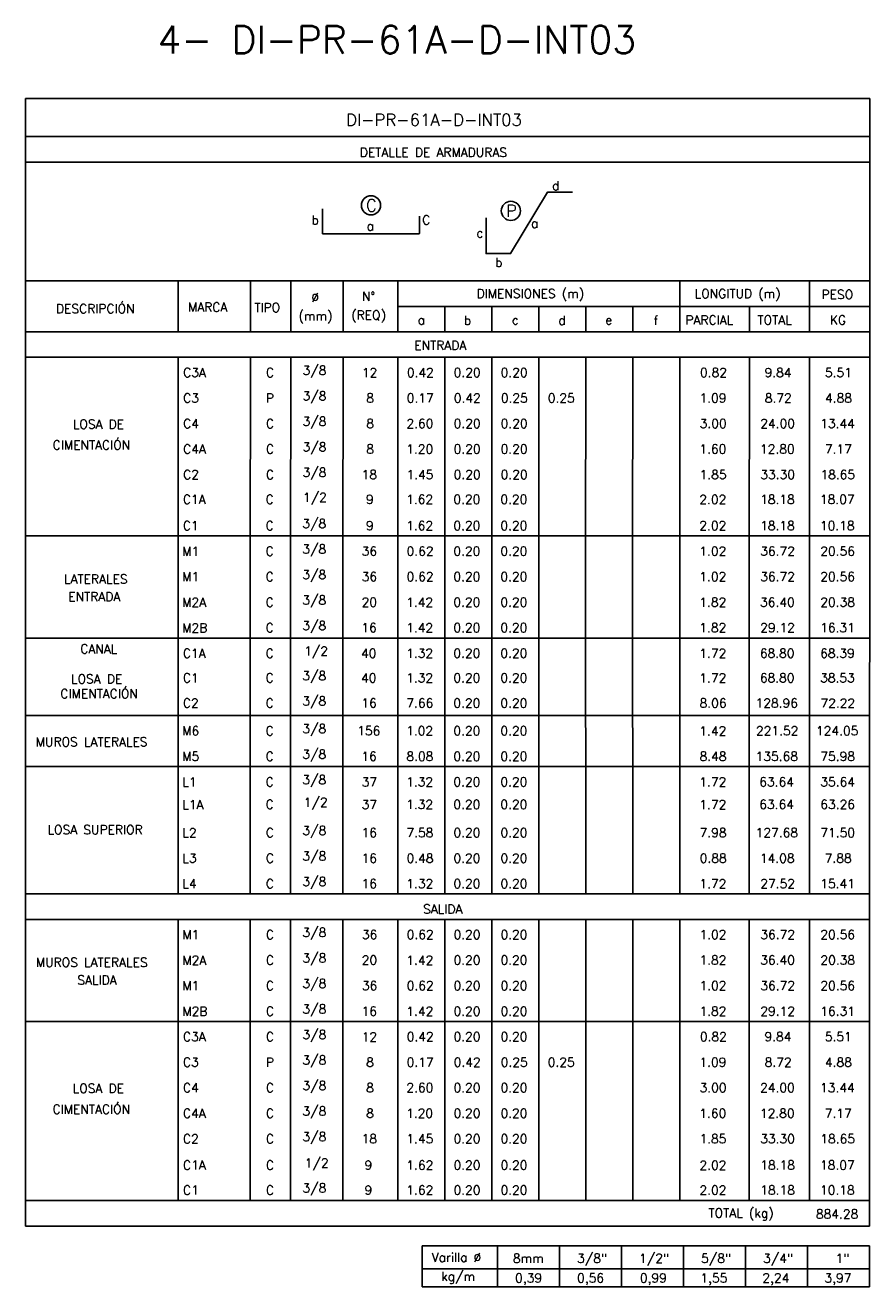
# Model space of a CAD drawing. Header units: metres. Extents: x -344 to 326, y 129 to 266.
# Tile 4 of 15: x -247 to -222, y 149 to 186. Entities that reach past the tile are written whole.
import ezdxf
from ezdxf.enums import TextEntityAlignment as Align

# ---------------------------------------------------------------- set-up
doc = ezdxf.new("R2010")
doc.units = ezdxf.units.M
for name, color, linetype in [('XREF-SE-CUADROS DE DESPIECE - HUAURA_PQT4$0$21', 3, 'Continuous'), ('XREF-SE-CUADROS DE DESPIECE - HUAURA_PQT4$0$21C', 3, 'Continuous'), ('XREF-SE-CUADROS DE DESPIECE - HUAURA_PQT4$0$23', 2, 'Continuous'), ('XREF-SE-CUADROS DE DESPIECE - HUAURA_PQT4$0$S-ANNO-TEXT', 7, 'Continuous'), ('XREF-SE-CUADROS DE DESPIECE - HUAURA_PQT4$0$S-LNWK-0006', 1, 'Continuous')]:
    doc.layers.add(name, color=color, linetype=linetype)
doc.styles.add('XREF-SE-CUADROS DE DESPIECE - HUAURA_PQT4$0$ROMANS-SP', font='romans.shx', dxfattribs={"width": 0.7})
doc.styles.add('XREF-SE-CUADROS DE DESPIECE - HUAURA_PQT4$0$TEGEPSA 100', font='romans.shx')

# ---------------------------------------------------------------- blocks, each defined once
blk = doc.blocks.new('XREF-SE-CUADROS DE DESPIECE - HUAURA_PQT4')
blk.add_line((-141.933, 64.488), (-141.93, 54.505))
at = {"layer": 'XREF-SE-CUADROS DE DESPIECE - HUAURA_PQT4$0$21'}
for p, q in [((-159.077, 72.91), (-159.077, 71.379)), ((-156.911, 72.91), (-156.911, 71.379)), ((-155.699, 72.91), (-155.699, 71.379)), ((-154.129, 72.91), (-154.129, 71.379)), ((-152.479, 72.91), (-152.479, 71.379)), ((-144.012, 72.91), (-144.012, 71.379)), ((-140.117, 72.91), (-140.117, 71.379)), ((-152.479, 72.14), (-138.308, 72.14)), ((-151.068, 72.14), (-151.068, 71.379)), ((-149.657, 72.14), (-149.657, 71.379)), ((-148.246, 72.14), (-148.246, 71.379)), ((-146.834, 72.14), (-146.834, 71.379)), ((-145.423, 72.14), (-145.423, 71.379)), ((-141.925, 72.14), (-141.925, 71.379)), ((-163.668, 71.379), (-138.308, 71.379)), ((-163.668, 70.617), (-138.308, 70.617)), ((-159.077, 70.617), (-159.082, 54.505)), ((-156.911, 70.617), (-156.919, 64.488)), ((-155.699, 70.617), (-155.706, 64.488)), ((-154.129, 70.617), (-154.136, 64.488)), ((-152.479, 70.617), (-152.486, 64.488)), ((-151.068, 70.617), (-151.075, 64.488)), ((-149.657, 70.617), (-149.664, 64.488)), ((-148.246, 70.617), (-148.253, 64.488)), ((-146.834, 70.617), (-146.842, 64.488)), ((-145.423, 70.617), (-145.431, 64.488)), ((-144.012, 70.617), (-144.017, 54.505)), ((-141.925, 70.617), (-141.933, 64.488)), ((-140.117, 70.617), (-140.122, 54.505)), ((-163.675, 65.254), (-138.316, 65.254)), ((-156.919, 64.488), (-156.916, 54.505)), ((-155.706, 64.488), (-155.703, 54.505)), ((-154.136, 64.488), (-154.133, 54.505)), ((-152.486, 64.488), (-152.484, 54.505)), ((-151.075, 64.488), (-151.073, 54.505)), ((-149.664, 64.488), (-149.661, 54.505)), ((-148.253, 64.488), (-148.25, 54.505)), ((-146.842, 64.488), (-146.839, 54.505)), ((-145.431, 64.488), (-145.428, 54.505)), ((-163.675, 62.189), (-138.316, 62.189)), ((-163.675, 59.861), (-138.316, 59.861)), ((-163.675, 58.328), (-138.316, 58.328)), ((-163.672, 54.505), (-159.082, 54.505)), ((-159.082, 54.505), (-138.313, 54.505)), ((-163.671, 53.743), (-138.312, 53.743)), ((-159.081, 53.743), (-159.081, 45.308)), ((-156.915, 53.743), (-156.915, 45.308)), ((-155.702, 53.743), (-155.702, 45.308)), ((-154.132, 53.743), (-154.132, 45.308)), ((-152.482, 53.743), (-152.482, 45.308)), ((-151.071, 53.743), (-151.071, 45.308)), ((-149.66, 53.743), (-149.66, 45.308)), ((-148.249, 53.743), (-148.249, 45.308)), ((-146.838, 53.743), (-146.838, 45.308)), ((-145.427, 53.743), (-145.427, 45.308)), ((-144.015, 53.743), (-144.015, 45.308)), ((-141.929, 53.743), (-141.929, 45.308)), ((-140.12, 53.743), (-140.12, 45.308)), ((-163.671, 50.679), (-138.312, 50.679)), ((-163.671, 45.308), (-138.312, 45.308)), ((-149.488, 43.942), (-149.488, 42.714)), ((-147.625, 43.942), (-147.625, 42.714)), ((-145.762, 43.942), (-145.762, 42.714)), ((-143.9, 43.942), (-143.9, 42.714)), ((-142.037, 43.942), (-142.037, 42.714)), ((-140.174, 43.942), (-140.174, 42.714)), ((-151.753, 43.254), (-138.312, 43.254))]:
    blk.add_line(p, q, dxfattribs=at)
at = {"layer": 'XREF-SE-CUADROS DE DESPIECE - HUAURA_PQT4$0$21C'}
for centre in [(-153.29, 75.177), (-149.087, 75.012)]:
    blk.add_circle(centre, 0.288, dxfattribs=at)
at = {"layer": 'XREF-SE-CUADROS DE DESPIECE - HUAURA_PQT4$0$23'}
for p, q in [((-163.668, 78.38), (-163.671, 44.533)), ((-138.308, 78.38), (-138.312, 44.533)), ((-163.668, 72.91), (-138.308, 72.91)), ((-163.671, 44.533), (-138.312, 44.533)), ((-151.753, 43.942), (-151.753, 42.714)), ((-151.753, 43.942), (-138.312, 43.942)), ((-151.753, 43.942), (-151.753, 42.714)), ((-138.312, 43.942), (-138.312, 42.714)), ((-151.753, 42.714), (-138.312, 42.714))]:
    blk.add_line(p, q, dxfattribs=at)
for points in [[(-138.308, 78.38), (-163.668, 78.38)], [(-138.308, 77.244), (-163.668, 77.244)], [(-138.308, 76.474), (-163.668, 76.474)]]:
    blk.add_lwpolyline(points, dxfattribs=at)
at = {"layer": 'XREF-SE-CUADROS DE DESPIECE - HUAURA_PQT4$0$S-LNWK-0006', "flags": 128}
blk.add_lwpolyline([(-147.238, 75.568), (-147.991, 75.568), (-149.097, 73.731), (-149.833, 73.731), (-149.833, 74.798)], dxfattribs=at)
at = {"layer": 'XREF-SE-CUADROS DE DESPIECE - HUAURA_PQT4$0$S-LNWK-0006'}
blk.add_lwpolyline([(-151.832, 74.848), (-151.832, 74.338, -0.414214), (-151.845, 74.325), (-154.741, 74.325), (-154.741, 75.076)], format="xyb", dxfattribs=at)
at = {"style": 'XREF-SE-CUADROS DE DESPIECE - HUAURA_PQT4$0$TEGEPSA 100'}
for s, p in [('Ø', (-155.08, 72.28)), ('N°', (-153.559, 72.307)), ('DIMENSIONES (m)', (-150.117, 72.394)), ('LONGITUD (m)', (-143.568, 72.394)), ('PESO', (-139.754, 72.367)), ('DESCRIPCIÓN', (-162.75, 71.94)), ('MARCA', (-158.784, 71.986)), ('TIPO', (-156.792, 71.975)), ('(mm)', (-155.466, 71.721)), ('(REQ)', (-153.882, 71.748)), ('a', (-151.886, 71.603)), ('b', (-150.501, 71.591)), ('c', (-149.06, 71.603)), ('d', (-147.665, 71.592)), ('e', (-146.253, 71.603)), ('f', (-144.801, 71.589)), ('PARCIAL', (-143.845, 71.601)), ('TOTAL', (-141.681, 71.601)), ('KG', (-139.504, 71.601)), ('C3A', (-158.932, 70.024)), ('C', (-156.444, 70.023)), (' 3/8', (-155.529, 70.088)), ('12', (-153.565, 70.02)), ('0.42', (-152.212, 70.024)), ('0.20', (-150.806, 70.024)), ('0.20', (-149.395, 70.024)), ('0.82', (-143.408, 70.024)), ('9.84', (-141.468, 70.024)), ('5.51', (-139.655, 70.024)), ('C3', (-158.932, 69.258)), ('P', (-156.444, 69.255)), (' 3/8', (-155.529, 69.322)), ('8', (-153.431, 69.258)), ('0.17', (-152.215, 69.258)), ('0.42', (-150.801, 69.258)), ('0.25', (-149.389, 69.258)), ('0.25', (-147.978, 69.258)), ('1.09', (-143.421, 69.258)), ('8.72', (-141.461, 69.258)), ('4.88', (-139.652, 69.258)), ('LOSA DE', (-162.244, 68.473)), ('C4', (-158.932, 68.491)), ('C', (-156.444, 68.491)), (' 3/8', (-155.529, 68.556)), ('8', (-153.431, 68.492)), ('2.60', (-152.223, 68.492)), ('0.20', (-150.806, 68.492)), ('0.20', (-149.395, 68.492)), ('3.00', (-143.417, 68.492)), ('24.00', (-141.597, 68.492)), ('13.44', (-139.798, 68.492)), ('CIMENTACIÓN', (-162.849, 67.848)), ('C4A', (-158.932, 67.725)), ('C', (-156.444, 67.725)), (' 3/8', (-155.529, 67.79)), ('8', (-153.431, 67.726)), ('1.20', (-152.23, 67.726)), ('0.20', (-150.806, 67.726)), ('0.20', (-149.395, 67.726)), ('1.60', (-143.425, 67.726)), ('12.80', (-141.605, 67.726)), ('7.17', (-139.657, 67.723)), ('C2', (-158.932, 66.959)), ('C', (-156.444, 66.959)), (' 3/8', (-155.529, 67.024)), ('18', (-153.569, 66.96)), ('1.45', (-152.224, 66.96)), ('0.20', (-150.806, 66.96)), ('0.20', (-149.395, 66.96)), ('1.85', (-143.419, 66.96)), ('33.30', (-141.596, 66.96)), ('18.65', (-139.79, 66.96)), ('C1A', (-158.94, 66.214)), ('C', (-156.451, 66.214)), ('1/2', (-155.332, 66.279)), ('9', (-153.441, 66.215)), ('1.62', (-152.232, 66.215)), ('0.20', (-150.814, 66.215)), ('0.20', (-149.403, 66.215)), ('2.02', (-143.428, 66.213)), ('18.18', (-141.602, 66.215)), ('18.07', (-139.805, 66.215)), ('C1', (-158.94, 65.427)), ('C', (-156.451, 65.427)), (' 3/8', (-155.537, 65.491)), ('9', (-153.441, 65.427)), ('1.62', (-152.232, 65.427)), ('0.20', (-150.814, 65.427)), ('0.20', (-149.403, 65.427)), ('2.02', (-143.428, 65.425)), ('18.18', (-141.602, 65.427)), ('10.18', (-139.805, 65.427)), ('M1', (-158.958, 64.658)), ('C', (-156.451, 64.66)), (' 3/8', (-155.537, 64.725)), ('36', (-153.568, 64.661)), ('0.62', (-152.22, 64.661)), ('0.20', (-150.814, 64.661)), ('0.20', (-149.403, 64.661)), ('1.02', (-143.428, 64.661)), ('36.72', (-141.598, 64.661)), ('20.56', (-139.795, 64.661)), ('LATERALES', (-162.51, 63.826)), ('M1', (-158.958, 63.892)), ('C', (-156.451, 63.894)), (' 3/8', (-155.537, 63.959)), ('36', (-153.568, 63.895)), ('0.62', (-152.22, 63.895)), ('0.20', (-150.814, 63.895)), ('0.20', (-149.403, 63.895)), ('1.02', (-143.428, 63.895)), ('36.72', (-141.598, 63.895)), ('20.56', (-139.795, 63.895)), ('ENTRADA', (-162.383, 63.297)), ('M2A', (-158.958, 63.126)), ('C', (-156.451, 63.128)), (' 3/8', (-155.537, 63.193)), ('20', (-153.57, 63.129)), ('1.42', (-152.232, 63.126)), ('0.20', (-150.814, 63.129)), ('0.20', (-149.403, 63.129)), ('1.82', (-143.428, 63.129)), ('36.40', (-141.603, 63.129)), ('20.38', (-139.795, 63.129)), ('M2B', (-158.958, 62.359)), ('C', (-156.451, 62.362)), (' 3/8', (-155.537, 62.427)), ('16', (-153.577, 62.363)), ('1.42', (-152.232, 62.36)), ('0.20', (-150.814, 62.363)), ('0.20', (-149.403, 62.363)), ('1.82', (-143.428, 62.363)), ('29.12', (-141.599, 62.363)), ('16.31', (-139.799, 62.363)), ('CANAL', (-162.019, 61.728)), ('C1A', (-158.94, 61.596)), ('C', (-156.451, 61.596)), ('1/2', (-155.297, 61.661)), ('40', (-153.587, 61.597)), ('1.32', (-152.232, 61.597)), ('0.20', (-150.814, 61.597)), ('0.20', (-149.403, 61.597)), ('1.72', (-143.428, 61.594)), ('68.80', (-141.61, 61.597)), ('68.39', (-139.799, 61.597)), ('LOSA DE', (-162.299, 60.826)), ('C1', (-158.94, 60.858)), ('C', (-156.451, 60.858)), (' 3/8', (-155.537, 60.922)), ('40', (-153.587, 60.858)), ('1.32', (-152.232, 60.858)), ('0.20', (-150.814, 60.858)), ('0.20', (-149.403, 60.858)), ('1.72', (-143.428, 60.856)), ('68.80', (-141.61, 60.858)), ('38.53', (-139.799, 60.858)), ('CIMENTACIÓN', (-162.618, 60.382)), ('C2', (-158.94, 60.1)), ('C', (-156.451, 60.1)), (' 3/8', (-155.537, 60.164)), ('16', (-153.577, 60.1)), ('7.66', (-152.227, 60.1)), ('0.20', (-150.814, 60.1)), ('0.20', (-149.403, 60.1)), ('8.06', (-143.42, 60.1)), ('128.96', (-141.738, 60.1)), ('72.22', (-139.789, 60.098)), ('M6', (-158.958, 59.268)), ('C', (-156.451, 59.267)), (' 3/8', (-155.537, 59.332)), ('156', (-153.703, 59.268)), ('1.02', (-152.232, 59.268)), ('0.20', (-150.814, 59.268)), ('0.20', (-149.403, 59.268)), ('1.42', (-143.428, 59.266)), ('221.52', (-141.726, 59.268)), ('124.05', (-139.924, 59.268)), ('MUROS LATERALES', (-163.358, 58.936)), ('M5', (-158.958, 58.502)), ('C', (-156.451, 58.501)), (' 3/8', (-155.537, 58.566)), ('16', (-153.577, 58.502)), ('8.08', (-152.225, 58.502)), ('0.20', (-150.814, 58.502)), ('0.20', (-149.403, 58.502)), ('8.48', (-143.42, 58.502)), ('135.68', (-141.737, 58.502)), ('75.98', (-139.793, 58.502)), ('L1', (-158.958, 57.731)), ('C', (-156.451, 57.735)), (' 3/8', (-155.537, 57.8)), ('37', (-153.57, 57.733)), ('1.32', (-152.232, 57.736)), ('0.20', (-150.814, 57.736)), ('0.20', (-149.403, 57.736)), ('1.72', (-143.428, 57.733)), ('63.64', (-141.627, 57.736)), ('35.64', (-139.793, 57.736)), ('L1A', (-158.958, 57.054)), ('C', (-156.451, 57.058)), ('1/2', (-155.31, 57.122)), ('37', (-153.57, 57.055)), ('1.32', (-152.232, 57.058)), ('0.20', (-150.814, 57.058)), ('0.20', (-149.403, 57.058)), ('1.72', (-143.428, 57.056)), ('63.64', (-141.627, 57.058)), ('63.26', (-139.793, 57.058)), ('LOSA SUPERIOR', (-163.005, 56.3)), ('L2', (-158.955, 56.206)), ('C', (-156.448, 56.21)), (' 3/8', (-155.534, 56.275)), ('16', (-153.574, 56.211)), ('7.58', (-152.224, 56.211)), ('0.20', (-150.811, 56.211)), ('0.20', (-149.4, 56.211)), ('7.98', (-143.419, 56.211)), ('127.68', (-141.735, 56.211)), ('71.50', (-139.792, 56.211)), ('L3', (-158.955, 55.445)), ('C', (-156.448, 55.444)), (' 3/8', (-155.534, 55.509)), ('16', (-153.574, 55.445)), ('0.48', (-152.221, 55.445)), ('0.20', (-150.811, 55.445)), ('0.20', (-149.4, 55.445)), ('0.88', (-143.416, 55.445)), ('14.08', (-141.608, 55.445)), ('7.88', (-139.662, 55.445)), ('L4', (-158.955, 54.675)), ('C', (-156.448, 54.678)), (' 3/8', (-155.534, 54.743)), ('16', (-153.574, 54.679)), ('1.32', (-152.229, 54.679)), ('0.20', (-150.811, 54.679)), ('0.20', (-149.4, 54.679)), ('1.72', (-143.425, 54.676)), ('27.52', (-141.597, 54.679)), ('15.41', (-139.796, 54.679)), ('M1', (-158.954, 53.148)), ('C', (-156.447, 53.15)), (' 3/8', (-155.533, 53.215)), ('36', (-153.564, 53.151)), ('0.62', (-152.216, 53.151)), ('0.20', (-150.81, 53.151)), ('0.20', (-149.399, 53.151)), ('1.02', (-143.423, 53.151)), ('36.72', (-141.594, 53.151)), ('20.56', (-139.791, 53.151)), ('M2A', (-158.954, 52.381)), ('C', (-156.447, 52.384)), (' 3/8', (-155.533, 52.449)), ('20', (-153.566, 52.385)), ('1.42', (-152.228, 52.382)), ('0.20', (-150.81, 52.385)), ('0.20', (-149.399, 52.385)), ('1.82', (-143.423, 52.385)), ('36.40', (-141.599, 52.385)), ('20.38', (-139.79, 52.385)), ('MUROS LATERALES', (-163.354, 52.319)), ('SALIDA', (-162.108, 51.786)), ('M1', (-158.954, 51.615)), ('C', (-156.447, 51.618)), (' 3/8', (-155.533, 51.682)), ('36', (-153.564, 51.618)), ('0.62', (-152.216, 51.618)), ('0.20', (-150.81, 51.618)), ('0.20', (-149.399, 51.618)), ('1.02', (-143.423, 51.618)), ('36.72', (-141.594, 51.618)), ('20.56', (-139.791, 51.618)), ('C', (-156.447, 50.852)), (' 3/8', (-155.533, 50.916)), ('16', (-153.572, 50.852)), ('0.20', (-150.81, 50.852)), ('0.20', (-149.399, 50.852)), ('1.82', (-143.423, 50.852)), ('29.12', (-141.595, 50.852)), ('16.31', (-139.794, 50.852)), ('M2B', (-158.954, 50.849)), ('1.42', (-152.228, 50.85)), (' 3/8', (-155.533, 50.15)), ('C3A', (-158.935, 50.086)), ('C', (-156.447, 50.085)), ('12', (-153.568, 50.081)), ('0.42', (-152.216, 50.086)), ('0.20', (-150.81, 50.086)), ('0.20', (-149.399, 50.086)), ('0.82', (-143.411, 50.086)), ('9.84', (-141.471, 50.086)), ('5.51', (-139.659, 50.086)), (' 3/8', (-155.533, 49.384)), ('C3', (-158.935, 49.32)), ('P', (-156.448, 49.317)), ('8', (-153.434, 49.32)), ('0.17', (-152.218, 49.32)), ('0.42', (-150.804, 49.32)), ('0.25', (-149.393, 49.32)), ('0.25', (-147.981, 49.32)), ('1.09', (-143.425, 49.32)), ('8.72', (-141.464, 49.32)), ('4.88', (-139.655, 49.32)), (' 3/8', (-155.533, 48.618)), ('LOSA DE', (-162.248, 48.534)), ('C4', (-158.935, 48.553)), ('C', (-156.447, 48.553)), ('8', (-153.434, 48.554)), ('2.60', (-152.226, 48.554)), ('0.20', (-150.81, 48.554)), ('0.20', (-149.399, 48.554)), ('3.00', (-143.42, 48.554)), ('24.00', (-141.601, 48.554)), ('13.44', (-139.801, 48.554)), ('CIMENTACIÓN', (-162.852, 47.909)), (' 3/8', (-155.533, 47.852)), ('C4A', (-158.935, 47.787)), ('C', (-156.447, 47.787)), ('8', (-153.434, 47.788)), ('1.20', (-152.233, 47.788)), ('0.20', (-150.81, 47.788)), ('0.20', (-149.399, 47.788)), ('1.60', (-143.429, 47.788)), ('12.80', (-141.608, 47.788)), ('7.17', (-139.66, 47.785)), (' 3/8', (-155.533, 47.086)), ('C2', (-158.935, 47.021)), ('C', (-156.447, 47.021)), ('18', (-153.572, 47.021)), ('1.45', (-152.227, 47.021)), ('0.20', (-150.81, 47.021)), ('0.20', (-149.399, 47.021)), ('1.85', (-143.423, 47.021)), ('33.30', (-141.599, 47.021)), ('18.65', (-139.793, 47.021)), ('1/2', (-155.28, 46.294)), ('C1A', (-158.935, 46.23)), ('C', (-156.447, 46.23)), ('9', (-153.483, 46.23)), ('1.62', (-152.228, 46.23)), ('0.20', (-150.81, 46.23)), ('0.20', (-149.399, 46.23)), ('2.02', (-143.423, 46.228)), ('18.18', (-141.598, 46.23)), ('18.07', (-139.801, 46.23)), (' 3/8', (-155.533, 45.545)), ('C1', (-158.935, 45.48)), ('C', (-156.447, 45.48)), ('9', (-153.483, 45.481)), ('1.62', (-152.228, 45.481)), ('0.20', (-150.81, 45.481)), ('0.20', (-149.399, 45.481)), ('2.02', (-143.423, 45.479)), ('18.18', (-141.598, 45.481)), ('10.18', (-139.801, 45.481))]:
    blk.add_text(s, height=0.27, dxfattribs=at).set_placement(p)
at = {"layer": 'Defpoints', "style": 'XREF-SE-CUADROS DE DESPIECE - HUAURA_PQT4$0$ROMANS-SP'}
blk.add_text('4- DI-PR-61A-D-INT03', height=0.83433, dxfattribs=at).set_placement((-159.702, 79.735))
at = {"layer": 'XREF-SE-CUADROS DE DESPIECE - HUAURA_PQT4$0$23', "style": 'XREF-SE-CUADROS DE DESPIECE - HUAURA_PQT4$0$TEGEPSA 100'}
for s, p in [('ENTRADA', (-151.991, 70.839)), ('SALIDA', (-151.723, 53.917)), ('TOTAL (kg)', (-143.153, 44.792)), ('884.28', (-139.926, 44.762))]:
    blk.add_text(s, height=0.27, dxfattribs=at).set_placement(p)
at = {"layer": 'XREF-SE-CUADROS DE DESPIECE - HUAURA_PQT4$0$S-ANNO-TEXT', "color": 4, "style": 'XREF-SE-CUADROS DE DESPIECE - HUAURA_PQT4$0$TEGEPSA 100'}
blk.add_text('DI-PR-61A-D-INT03', height=0.36233, dxfattribs=at).set_placement((-154.037, 77.564))
at = {"layer": 'XREF-SE-CUADROS DE DESPIECE - HUAURA_PQT4$0$S-ANNO-TEXT', "style": 'XREF-SE-CUADROS DE DESPIECE - HUAURA_PQT4$0$TEGEPSA 100'}
for s, height, p in [('DETALLE DE ARMADURAS', 0.27006, (-153.626, 76.635)), ('Varilla %%C', 0.27, (-151.468, 43.459)), ('8mm', 0.27, (-149.028, 43.434)), ('3/8"', 0.27, (-147.1, 43.434)), ('1/2"', 0.27, (-145.237, 43.434)), ('5/8"', 0.27, (-143.375, 43.434)), ('3/4"', 0.27, (-141.512, 43.434)), ('1"', 0.27, (-139.333, 43.434)), ('kg/m', 0.27, (-151.182, 42.889)), ('0,39', 0.27, (-148.961, 42.844)), ('0,56', 0.27, (-147.099, 42.844)), ('0,99', 0.27, (-145.213, 42.844)), ('1,55', 0.27, (-143.396, 42.844)), ('2,24', 0.27, (-141.533, 42.844)), ('3,97', 0.27, (-139.67, 42.844))]:
    blk.add_text(s, height=height, dxfattribs=at).set_placement(p)
for s, p in [('d', (-147.63, 75.636)), ('b', (-154.857, 74.604)), ('C', (-151.51, 74.604)), ('c', (-149.916, 74.214)), ('b', (-149.34, 73.329))]:
    blk.add_text(s, height=0.27, dxfattribs=at).set_placement(p, align=Align.RIGHT)
for s, height, p in [('C', 0.362, (-153.276, 74.995)), ('P', 0.362, (-149.073, 74.83)), ('a', 0.27, (-153.312, 74.424)), ('a', 0.27, (-148.376, 74.501))]:
    blk.add_text(s, height=height, dxfattribs=at).set_placement(p, align=Align.CENTER)

msp = doc.modelspace()

# ---------------------------------------------------------------- block references
msp.add_blockref('XREF-SE-CUADROS DE DESPIECE - HUAURA_PQT4', (-83.359, 105.83))

doc.saveas('drawing.dxf')
